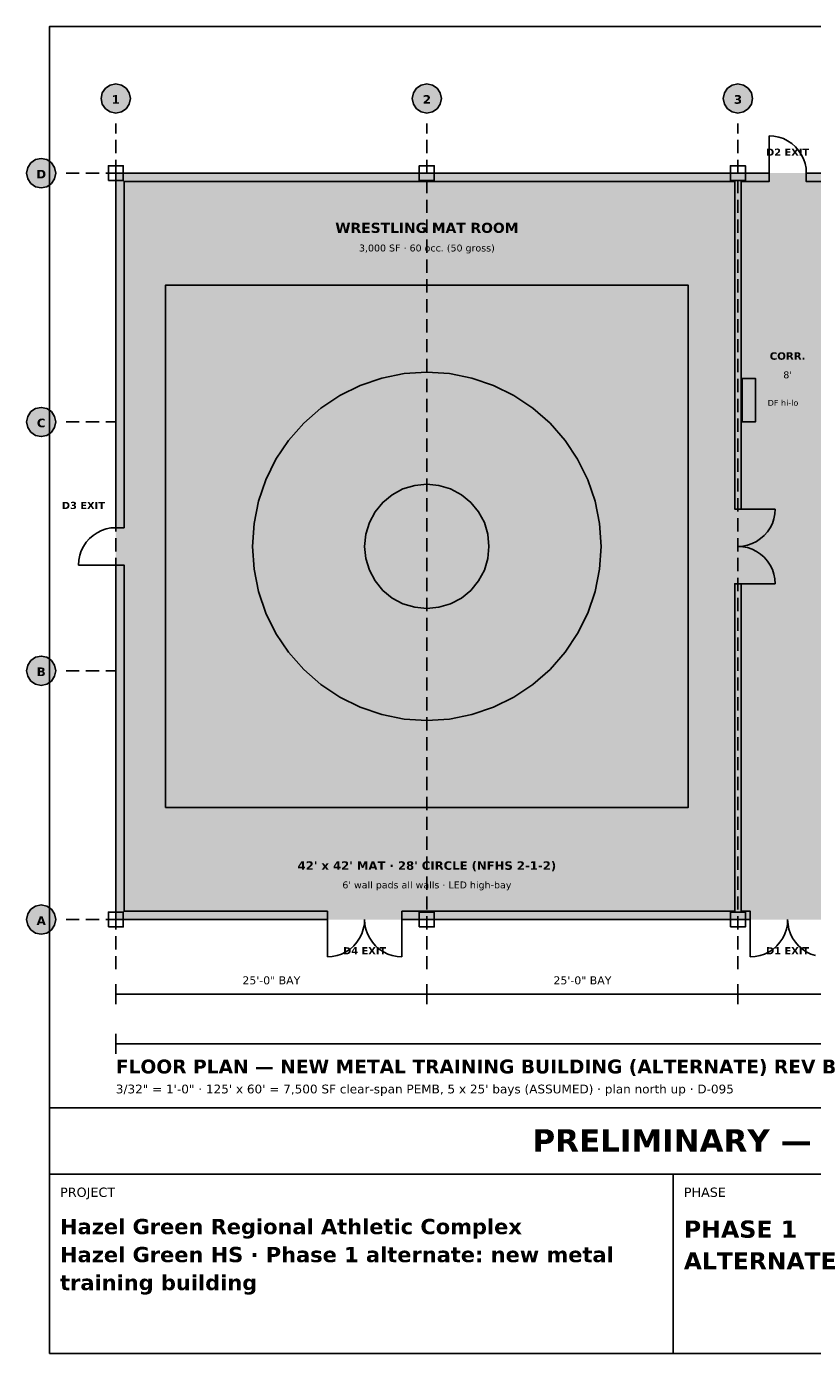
# Model space of a CAD drawing. Header units: inches. Extents: x 0.3 to 16.5, y 0.5 to 10.5.
# Tile 1 of 2: x 0.3 to 6.2, y 0.5 to 10.5. Entities that reach past the tile are written whole.
import ezdxf
from ezdxf.enums import TextEntityAlignment as Align

# ---------------------------------------------------------------- set-up
doc = ezdxf.new("R2010")
doc.units = ezdxf.units.IN
doc.header["$MEASUREMENT"] = 0
for name, color, linetype in [('A-ANNO-DIMS', 7, 'Continuous'), ('A-ANNO-EXIT', 7, 'Continuous'), ('A-ANNO-TEXT', 7, 'Continuous'), ('A-DOOR', 7, 'Continuous'), ('A-FLOR-MATS', 7, 'Continuous'), ('A-FLOR-PADS', 7, 'Continuous'), ('A-FLOR-PATT', 7, 'Continuous'), ('A-WALL', 7, 'Continuous'), ('G-ANNO-TTLB', 7, 'Continuous'), ('P-FIXT', 7, 'Continuous'), ('S-COLS', 7, 'Continuous'), ('S-GRID', 7, 'Continuous')]:
    doc.layers.add(name, color=color, linetype=linetype)
doc.styles.add('KS-BOLD', font='DejaVuSans-Bold.ttf')
doc.styles.add('KS-REG', font='DejaVuSans.ttf')

msp = doc.modelspace()

# ---------------------------------------------------------------- hatches: boundary and pattern name
at = {"layer": 'A-FLOR-MATS', "true_color": 0xc9302c}
for points in [[(1.375, 4.614), (5.312, 4.614), (5.312, 8.551), (1.375, 8.551)], [(3.812, 6.582), (3.803, 6.674), (3.777, 6.762), (3.734, 6.843), (3.675, 6.914), (3.604, 6.972), (3.523, 7.016), (3.435, 7.042), (3.344, 7.051), (3.252, 7.042), (3.164, 7.016), (3.083, 6.972), (3.012, 6.914), (2.954, 6.843), (2.911, 6.762), (2.884, 6.674), (2.875, 6.582), (2.884, 6.491), (2.911, 6.403), (2.954, 6.322), (3.012, 6.251), (3.083, 6.193), (3.164, 6.149), (3.252, 6.123), (3.344, 6.114), (3.435, 6.123), (3.523, 6.149), (3.604, 6.193), (3.675, 6.251), (3.734, 6.322), (3.777, 6.403), (3.803, 6.491)]]:
    msp.add_hatch(color=7, dxfattribs=at).paths.add_polyline_path(points)
at = {"layer": 'A-FLOR-MATS', "true_color": 0xe8e8e8}
msp.add_hatch(color=7, dxfattribs=at).paths.add_polyline_path([(4.656, 6.582), (4.645, 6.754), (4.612, 6.922), (4.556, 7.085), (4.48, 7.239), (4.385, 7.381), (4.272, 7.511), (4.143, 7.624), (4, 7.719), (3.846, 7.795), (3.683, 7.85), (3.515, 7.884), (3.344, 7.895), (3.172, 7.884), (3.004, 7.85), (2.841, 7.795), (2.687, 7.719), (2.545, 7.624), (2.416, 7.511), (2.302, 7.381), (2.207, 7.239), (2.131, 7.085), (2.076, 6.922), (2.042, 6.754), (2.031, 6.582), (2.042, 6.411), (2.076, 6.243), (2.131, 6.08), (2.207, 5.926), (2.302, 5.784), (2.416, 5.654), (2.545, 5.541), (2.687, 5.446), (2.841, 5.37), (3.004, 5.315), (3.172, 5.281), (3.344, 5.27), (3.515, 5.281), (3.683, 5.315), (3.846, 5.37), (4, 5.446), (4.143, 5.541), (4.272, 5.654), (4.385, 5.784), (4.48, 5.926), (4.556, 6.08), (4.612, 6.243), (4.645, 6.411)])
at = {"layer": 'A-FLOR-PADS', "true_color": 0x2b2b2b}
for points in [[(1.062, 9.276), (5.664, 9.276), (5.664, 9.332), (1.062, 9.332)], [(1.062, 3.833), (1.119, 3.833), (1.119, 9.332), (1.062, 9.332)], [(5.608, 3.833), (5.664, 3.833), (5.664, 9.332), (5.608, 9.332)], [(1.062, 3.833), (5.664, 3.833), (5.664, 3.889), (1.062, 3.889)]]:
    msp.add_hatch(color=7, dxfattribs=at).paths.add_polyline_path(points)
at = {"layer": 'A-FLOR-PATT', "true_color": 0xefefef}
msp.add_hatch(color=7, dxfattribs=at).paths.add_polyline_path([(1, 3.77), (5.688, 3.77), (5.688, 9.395), (1, 9.395)])
at = {"layer": 'A-FLOR-PATT', "true_color": 0xe3f1e6}
msp.add_hatch(color=7, dxfattribs=at).paths.add_polyline_path([(5.688, 3.77), (6.438, 3.77), (6.438, 9.395), (5.688, 9.395)])
at = {"layer": 'A-WALL', "true_color": 0x1a1a1a}
for points in [[(5.711, 9.395), (5.922, 9.395), (5.922, 9.332), (5.711, 9.332), (5.711, 6.864), (5.664, 6.864), (5.664, 9.332), (1.062, 9.332), (1.062, 6.723), (1, 6.723), (1, 9.395), (5.711, 9.395)], [(6.414, 9.395), (12.719, 9.395), (12.719, 6.934), (12.719, 6.864), (12.656, 6.864), (12.656, 6.934), (12.344, 6.934), (12.344, 6.981), (12.656, 6.981), (12.656, 9.332), (11.711, 9.332), (11.711, 6.981), (12.062, 6.981), (12.062, 6.934), (11.711, 6.934), (11.664, 6.934), (11.359, 6.934), (11.359, 6.981), (11.664, 6.981), (11.664, 9.332), (10.773, 9.332), (10.773, 6.981), (11.078, 6.981), (11.078, 6.934), (10.773, 6.934), (10.727, 6.934), (10.234, 6.934), (10.234, 6.981), (10.727, 6.981), (10.727, 9.332), (9.461, 9.332), (9.461, 8.317), (9.414, 8.317), (9.414, 9.332), (6.461, 9.332), (6.461, 6.981), (7.047, 6.981), (7.047, 6.934), (6.414, 6.934), (6.414, 9.332), (6.203, 9.332), (6.203, 9.395), (6.414, 9.395)], [(1, 3.77), (1, 6.442), (1.062, 6.442), (1.062, 3.833), (2.594, 3.833), (2.594, 3.77), (1, 3.77)], [(5.711, 3.77), (3.156, 3.77), (3.156, 3.833), (5.664, 3.833), (5.664, 6.301), (5.711, 6.301), (5.711, 3.833), (5.781, 3.833), (5.781, 3.77), (5.711, 3.77)]]:
    msp.add_hatch(color=7, dxfattribs=at).paths.add_polyline_path(points)
at = {"layer": 'P-FIXT', "true_color": 0xffffff}
msp.add_hatch(color=7, dxfattribs=at).paths.add_polyline_path([(5.72, 7.52), (5.819, 7.52), (5.819, 7.848), (5.72, 7.848)])
at = {"layer": 'S-GRID', "true_color": 0xffffff}
for points in [[(1.11, 9.957), (1.102, 10), (1.078, 10.035), (1.042, 10.059), (1, 10.067), (0.958, 10.059), (0.922, 10.035), (0.898, 10), (0.89, 9.957), (0.898, 9.915), (0.922, 9.88), (0.958, 9.856), (1, 9.848), (1.042, 9.856), (1.078, 9.88), (1.102, 9.915)], [(3.454, 9.957), (3.445, 10), (3.422, 10.035), (3.386, 10.059), (3.344, 10.067), (3.302, 10.059), (3.266, 10.035), (3.242, 10), (3.234, 9.957), (3.242, 9.915), (3.266, 9.88), (3.302, 9.856), (3.344, 9.848), (3.386, 9.856), (3.422, 9.88), (3.445, 9.915)], [(5.798, 9.957), (5.789, 10), (5.765, 10.035), (5.73, 10.059), (5.688, 10.067), (5.645, 10.059), (5.61, 10.035), (5.586, 10), (5.577, 9.957), (5.586, 9.915), (5.61, 9.88), (5.645, 9.856), (5.688, 9.848), (5.73, 9.856), (5.765, 9.88), (5.789, 9.915)], [(0.547, 9.395), (0.539, 9.437), (0.515, 9.473), (0.48, 9.497), (0.438, 9.505), (0.395, 9.497), (0.36, 9.473), (0.336, 9.437), (0.328, 9.395), (0.336, 9.353), (0.36, 9.317), (0.395, 9.293), (0.438, 9.285), (0.48, 9.293), (0.515, 9.317), (0.539, 9.353)], [(0.547, 7.52), (0.539, 7.562), (0.515, 7.598), (0.48, 7.622), (0.438, 7.63), (0.395, 7.622), (0.36, 7.598), (0.336, 7.562), (0.328, 7.52), (0.336, 7.478), (0.36, 7.442), (0.395, 7.418), (0.438, 7.41), (0.48, 7.418), (0.515, 7.442), (0.539, 7.478)], [(0.547, 5.645), (0.539, 5.687), (0.515, 5.723), (0.48, 5.747), (0.438, 5.755), (0.395, 5.747), (0.36, 5.723), (0.336, 5.687), (0.328, 5.645), (0.336, 5.603), (0.36, 5.567), (0.395, 5.543), (0.438, 5.535), (0.48, 5.543), (0.515, 5.567), (0.539, 5.603)], [(0.547, 3.77), (0.539, 3.812), (0.515, 3.848), (0.48, 3.872), (0.438, 3.88), (0.395, 3.872), (0.36, 3.848), (0.336, 3.812), (0.328, 3.77), (0.336, 3.728), (0.36, 3.692), (0.395, 3.668), (0.438, 3.66), (0.48, 3.668), (0.515, 3.692), (0.539, 3.728)]]:
    msp.add_hatch(color=7, dxfattribs=at).paths.add_polyline_path(points)

# ---------------------------------------------------------------- linework, layer by layer
at = {"layer": 'A-ANNO-DIMS'}
for p, q in [((1, 3.133), (1, 3.282)), ((1, 3.208), (3.344, 3.208)), ((3.344, 3.133), (3.344, 3.282)), ((3.344, 3.133), (3.344, 3.282)), ((3.344, 3.208), (5.688, 3.208)), ((5.688, 3.133), (5.688, 3.282)), ((5.688, 3.133), (5.688, 3.282)), ((5.688, 3.208), (8.031, 3.208)), ((1, 2.757), (1, 2.908)), ((1, 2.833), (12.719, 2.833))]:
    msp.add_line(p, q, dxfattribs=at)
at = {"layer": 'A-DOOR'}
for p, q in [((5.922, 9.395), (5.922, 9.676)), ((5.922, 9.676), (5.959, 9.674)), ((5.959, 9.674), (5.995, 9.667)), ((5.995, 9.667), (6.03, 9.655)), ((6.03, 9.655), (6.062, 9.639)), ((6.062, 9.639), (6.093, 9.618)), ((6.093, 9.618), (6.121, 9.594)), ((6.121, 9.594), (6.145, 9.566)), ((6.145, 9.566), (6.165, 9.536)), ((6.165, 9.536), (6.182, 9.503)), ((6.182, 9.503), (6.194, 9.468)), ((6.194, 9.468), (6.201, 9.432)), ((6.201, 9.432), (6.203, 9.395)), ((5.688, 6.864), (5.969, 6.864)), ((5.966, 6.827), (5.959, 6.791)), ((5.969, 6.864), (5.966, 6.827)), ((0.859, 6.685), (0.892, 6.702)), ((0.892, 6.702), (0.927, 6.714)), ((0.927, 6.714), (0.963, 6.721)), ((0.963, 6.721), (1, 6.723)), ((5.931, 6.723), (5.911, 6.693)), ((5.947, 6.756), (5.931, 6.723)), ((5.959, 6.791), (5.947, 6.756)), ((0.756, 6.582), (0.777, 6.613)), ((0.777, 6.613), (0.801, 6.641)), ((0.801, 6.641), (0.829, 6.665)), ((0.829, 6.665), (0.859, 6.685)), ((5.795, 6.604), (5.76, 6.592)), ((5.828, 6.62), (5.795, 6.604)), ((5.859, 6.641), (5.828, 6.62)), ((5.886, 6.665), (5.859, 6.641)), ((5.911, 6.693), (5.886, 6.665)), ((0.721, 6.479), (0.728, 6.515)), ((0.728, 6.515), (0.74, 6.55)), ((0.74, 6.55), (0.756, 6.582)), ((5.724, 6.585), (5.688, 6.582)), ((5.724, 6.58), (5.688, 6.582)), ((5.76, 6.592), (5.724, 6.585)), ((5.76, 6.573), (5.724, 6.58)), ((5.795, 6.561), (5.76, 6.573)), ((5.828, 6.545), (5.795, 6.561)), ((5.859, 6.524), (5.828, 6.545)), ((5.886, 6.5), (5.859, 6.524)), ((5.911, 6.472), (5.886, 6.5)), ((0.719, 6.442), (0.721, 6.479)), ((1, 6.442), (0.719, 6.442)), ((5.931, 6.442), (5.911, 6.472)), ((5.947, 6.409), (5.931, 6.442)), ((5.959, 6.374), (5.947, 6.409)), ((5.688, 6.301), (5.969, 6.301)), ((5.966, 6.338), (5.959, 6.374)), ((5.969, 6.301), (5.966, 6.338)), ((2.594, 3.77), (2.594, 3.489)), ((2.865, 3.697), (2.873, 3.733)), ((2.873, 3.733), (2.875, 3.77)), ((2.877, 3.733), (2.875, 3.77)), ((2.885, 3.697), (2.877, 3.733)), ((3.156, 3.77), (3.156, 3.489)), ((5.781, 3.77), (5.781, 3.489)), ((6.053, 3.697), (6.06, 3.733)), ((6.06, 3.733), (6.062, 3.77)), ((6.065, 3.733), (6.062, 3.77)), ((6.072, 3.697), (6.065, 3.733)), ((2.817, 3.599), (2.837, 3.629)), ((2.837, 3.629), (2.854, 3.662)), ((2.854, 3.662), (2.865, 3.697)), ((2.896, 3.662), (2.885, 3.697)), ((2.913, 3.629), (2.896, 3.662)), ((2.933, 3.599), (2.913, 3.629)), ((6.004, 3.599), (6.025, 3.629)), ((6.025, 3.629), (6.041, 3.662)), ((6.041, 3.662), (6.053, 3.697)), ((6.084, 3.662), (6.072, 3.697)), ((6.1, 3.629), (6.084, 3.662)), ((6.121, 3.599), (6.1, 3.629)), ((2.667, 3.498), (2.701, 3.51)), ((2.701, 3.51), (2.734, 3.526)), ((2.734, 3.526), (2.765, 3.547)), ((2.765, 3.547), (2.793, 3.571)), ((2.793, 3.571), (2.817, 3.599)), ((2.957, 3.571), (2.933, 3.599)), ((2.985, 3.547), (2.957, 3.571)), ((3.016, 3.526), (2.985, 3.547)), ((3.049, 3.51), (3.016, 3.526)), ((3.083, 3.498), (3.049, 3.51)), ((5.854, 3.498), (5.889, 3.51)), ((5.889, 3.51), (5.922, 3.526)), ((5.922, 3.526), (5.952, 3.547)), ((5.952, 3.547), (5.98, 3.571)), ((5.98, 3.571), (6.004, 3.599)), ((6.145, 3.571), (6.121, 3.599)), ((6.173, 3.547), (6.145, 3.571)), ((6.203, 3.526), (6.173, 3.547)), ((6.236, 3.51), (6.203, 3.526)), ((6.271, 3.498), (6.236, 3.51)), ((2.594, 3.489), (2.63, 3.491)), ((2.63, 3.491), (2.667, 3.498)), ((3.12, 3.491), (3.083, 3.498)), ((3.156, 3.489), (3.12, 3.491)), ((5.781, 3.489), (5.818, 3.491)), ((5.818, 3.491), (5.854, 3.498))]:
    msp.add_line(p, q, dxfattribs=at)
at = {"layer": 'A-FLOR-MATS'}
for points in [[(1.375, 4.614), (5.312, 4.614), (5.312, 8.551), (1.375, 8.551)], [(4.656, 6.582), (4.645, 6.754), (4.612, 6.922), (4.556, 7.085), (4.48, 7.239), (4.385, 7.381), (4.272, 7.511), (4.143, 7.624), (4, 7.719), (3.846, 7.795), (3.683, 7.85), (3.515, 7.884), (3.344, 7.895), (3.172, 7.884), (3.004, 7.85), (2.841, 7.795), (2.687, 7.719), (2.545, 7.624), (2.416, 7.511), (2.302, 7.381), (2.207, 7.239), (2.131, 7.085), (2.076, 6.922), (2.042, 6.754), (2.031, 6.582), (2.042, 6.411), (2.076, 6.243), (2.131, 6.08), (2.207, 5.926), (2.302, 5.784), (2.416, 5.654), (2.545, 5.541), (2.687, 5.446), (2.841, 5.37), (3.004, 5.315), (3.172, 5.281), (3.344, 5.27), (3.515, 5.281), (3.683, 5.315), (3.846, 5.37), (4, 5.446), (4.143, 5.541), (4.272, 5.654), (4.385, 5.784), (4.48, 5.926), (4.556, 6.08), (4.612, 6.243), (4.645, 6.411)], [(3.812, 6.582), (3.803, 6.674), (3.777, 6.762), (3.734, 6.843), (3.675, 6.914), (3.604, 6.972), (3.523, 7.016), (3.435, 7.042), (3.344, 7.051), (3.252, 7.042), (3.164, 7.016), (3.083, 6.972), (3.012, 6.914), (2.954, 6.843), (2.911, 6.762), (2.884, 6.674), (2.875, 6.582), (2.884, 6.491), (2.911, 6.403), (2.954, 6.322), (3.012, 6.251), (3.083, 6.193), (3.164, 6.149), (3.252, 6.123), (3.344, 6.114), (3.435, 6.123), (3.523, 6.149), (3.604, 6.193), (3.675, 6.251), (3.734, 6.322), (3.777, 6.403), (3.803, 6.491)]]:
    msp.add_lwpolyline(points, close=True, dxfattribs=at)
at = {"layer": 'A-WALL'}
for points in [[(5.711, 9.395), (5.922, 9.395), (5.922, 9.332), (5.711, 9.332), (5.711, 6.864), (5.664, 6.864), (5.664, 9.332), (1.062, 9.332), (1.062, 6.723), (1, 6.723), (1, 9.395), (5.711, 9.395)], [(1, 3.77), (1, 6.442), (1.062, 6.442), (1.062, 3.833), (2.594, 3.833), (2.594, 3.77), (1, 3.77)], [(5.711, 3.77), (3.156, 3.77), (3.156, 3.833), (5.664, 3.833), (5.664, 6.301), (5.711, 6.301), (5.711, 3.833), (5.781, 3.833), (5.781, 3.77), (5.711, 3.77)]]:
    msp.add_lwpolyline(points, close=True, dxfattribs=at)
msp.add_lwpolyline([(6.414, 9.332), (6.203, 9.332), (6.203, 9.395), (6.414, 9.395)], dxfattribs=at)
at = {"layer": 'G-ANNO-TTLB'}
for p, q in [((0.5, 1.85), (16.5, 1.85)), ((5.2, 0.5), (5.2, 1.85))]:
    msp.add_line(p, q, dxfattribs=at)
for points in [[(0.5, 0.5), (16.5, 0.5), (16.5, 10.5), (0.5, 10.5)], [(0.5, 1.85), (16.5, 1.85), (16.5, 2.35), (0.5, 2.35)]]:
    msp.add_lwpolyline(points, close=True, dxfattribs=at)
at = {"layer": 'P-FIXT'}
msp.add_lwpolyline([(5.72, 7.52), (5.819, 7.52), (5.819, 7.848), (5.72, 7.848)], close=True, dxfattribs=at)
at = {"layer": 'S-COLS'}
for points in [[(0.944, 9.339), (1.056, 9.339), (1.056, 9.451), (0.944, 9.451)], [(3.287, 9.339), (3.4, 9.339), (3.4, 9.451), (3.287, 9.451)], [(5.631, 9.339), (5.744, 9.339), (5.744, 9.451), (5.631, 9.451)], [(0.944, 3.714), (1.056, 3.714), (1.056, 3.826), (0.944, 3.826)], [(3.287, 3.714), (3.4, 3.714), (3.4, 3.826), (3.287, 3.826)], [(5.631, 3.714), (5.744, 3.714), (5.744, 3.826), (5.631, 3.826)]]:
    msp.add_lwpolyline(points, close=True, dxfattribs=at)
at = {"layer": 'S-GRID'}
for p, q in [((1, 9.695), (1, 9.77)), ((3.344, 9.695), (3.344, 9.77)), ((5.688, 9.695), (5.688, 9.77)), ((1, 9.545), (1, 9.645)), ((3.344, 9.545), (3.344, 9.645)), ((5.688, 9.545), (5.688, 9.645)), ((1, 9.395), (1, 9.495)), ((3.344, 9.395), (3.344, 9.495)), ((5.688, 9.395), (5.688, 9.495)), ((0.625, 9.395), (0.725, 9.395)), ((0.775, 9.395), (0.875, 9.395)), ((0.925, 9.395), (1, 9.395)), ((1, 9.245), (1, 9.345)), ((3.344, 9.245), (3.344, 9.345)), ((5.688, 9.245), (5.688, 9.345)), ((1, 9.095), (1, 9.195)), ((3.344, 9.095), (3.344, 9.195)), ((5.688, 9.095), (5.688, 9.195)), ((1, 8.945), (1, 9.045)), ((3.344, 8.945), (3.344, 9.045)), ((5.688, 8.945), (5.688, 9.045)), ((1, 8.795), (1, 8.895)), ((3.344, 8.795), (3.344, 8.895)), ((5.688, 8.795), (5.688, 8.895)), ((1, 8.645), (1, 8.745)), ((3.344, 8.645), (3.344, 8.745)), ((5.688, 8.645), (5.688, 8.745)), ((1, 8.495), (1, 8.595)), ((3.344, 8.495), (3.344, 8.595)), ((5.688, 8.495), (5.688, 8.595)), ((1, 8.345), (1, 8.445)), ((3.344, 8.345), (3.344, 8.445)), ((5.688, 8.345), (5.688, 8.445)), ((1, 8.195), (1, 8.295)), ((3.344, 8.195), (3.344, 8.295)), ((5.688, 8.195), (5.688, 8.295)), ((1, 8.045), (1, 8.145)), ((3.344, 8.045), (3.344, 8.145)), ((5.688, 8.045), (5.688, 8.145)), ((1, 7.895), (1, 7.995)), ((3.344, 7.895), (3.344, 7.995)), ((5.688, 7.895), (5.688, 7.995)), ((1, 7.745), (1, 7.845)), ((3.344, 7.745), (3.344, 7.845)), ((5.688, 7.745), (5.688, 7.845)), ((1, 7.595), (1, 7.695)), ((3.344, 7.595), (3.344, 7.695)), ((5.688, 7.595), (5.688, 7.695)), ((0.625, 7.52), (0.725, 7.52)), ((0.775, 7.52), (0.875, 7.52)), ((0.925, 7.52), (1, 7.52)), ((1, 7.445), (1, 7.545)), ((3.344, 7.445), (3.344, 7.545)), ((5.688, 7.445), (5.688, 7.545)), ((1, 7.295), (1, 7.395)), ((3.344, 7.295), (3.344, 7.395)), ((5.688, 7.295), (5.688, 7.395)), ((1, 7.145), (1, 7.245)), ((3.344, 7.145), (3.344, 7.245)), ((5.688, 7.145), (5.688, 7.245)), ((1, 6.995), (1, 7.095)), ((3.344, 6.995), (3.344, 7.095)), ((5.688, 6.995), (5.688, 7.095)), ((1, 6.845), (1, 6.945)), ((3.344, 6.845), (3.344, 6.945)), ((5.688, 6.845), (5.688, 6.945)), ((1, 6.695), (1, 6.795)), ((3.344, 6.695), (3.344, 6.795)), ((5.688, 6.695), (5.688, 6.795)), ((1, 6.545), (1, 6.645)), ((3.344, 6.545), (3.344, 6.645)), ((5.688, 6.545), (5.688, 6.645)), ((1, 6.395), (1, 6.495)), ((3.344, 6.395), (3.344, 6.495)), ((5.688, 6.395), (5.688, 6.495)), ((1, 6.245), (1, 6.345)), ((3.344, 6.245), (3.344, 6.345)), ((5.688, 6.245), (5.688, 6.345)), ((1, 6.095), (1, 6.195)), ((3.344, 6.095), (3.344, 6.195)), ((5.688, 6.095), (5.688, 6.195)), ((1, 5.945), (1, 6.045)), ((3.344, 5.945), (3.344, 6.045)), ((5.688, 5.945), (5.688, 6.045)), ((1, 5.795), (1, 5.895)), ((3.344, 5.795), (3.344, 5.895)), ((5.688, 5.795), (5.688, 5.895)), ((1, 5.645), (1, 5.745)), ((3.344, 5.645), (3.344, 5.745)), ((5.688, 5.645), (5.688, 5.745)), ((0.625, 5.645), (0.725, 5.645)), ((0.775, 5.645), (0.875, 5.645)), ((0.925, 5.645), (1, 5.645)), ((1, 5.495), (1, 5.595)), ((3.344, 5.495), (3.344, 5.595)), ((5.688, 5.495), (5.688, 5.595)), ((1, 5.345), (1, 5.445)), ((3.344, 5.345), (3.344, 5.445)), ((5.688, 5.345), (5.688, 5.445)), ((1, 5.195), (1, 5.295)), ((3.344, 5.195), (3.344, 5.295)), ((5.688, 5.195), (5.688, 5.295)), ((1, 5.045), (1, 5.145)), ((3.344, 5.045), (3.344, 5.145)), ((5.688, 5.045), (5.688, 5.145)), ((1, 4.895), (1, 4.995)), ((3.344, 4.895), (3.344, 4.995)), ((5.688, 4.895), (5.688, 4.995)), ((1, 4.745), (1, 4.845)), ((3.344, 4.745), (3.344, 4.845)), ((5.688, 4.745), (5.688, 4.845)), ((1, 4.595), (1, 4.695)), ((3.344, 4.595), (3.344, 4.695)), ((5.688, 4.595), (5.688, 4.695)), ((1, 4.445), (1, 4.545)), ((3.344, 4.445), (3.344, 4.545)), ((5.688, 4.445), (5.688, 4.545)), ((1, 4.295), (1, 4.395)), ((3.344, 4.295), (3.344, 4.395)), ((5.688, 4.295), (5.688, 4.395)), ((1, 4.145), (1, 4.245)), ((3.344, 4.145), (3.344, 4.245)), ((5.688, 4.145), (5.688, 4.245)), ((1, 3.995), (1, 4.095)), ((3.344, 3.995), (3.344, 4.095)), ((5.688, 3.995), (5.688, 4.095)), ((1, 3.845), (1, 3.945)), ((3.344, 3.845), (3.344, 3.945)), ((5.688, 3.845), (5.688, 3.945)), ((0.625, 3.77), (0.725, 3.77)), ((0.775, 3.77), (0.875, 3.77)), ((0.925, 3.77), (1, 3.77)), ((1, 3.695), (1, 3.795)), ((3.344, 3.695), (3.344, 3.795)), ((5.688, 3.695), (5.688, 3.795)), ((1, 3.545), (1, 3.645)), ((3.344, 3.545), (3.344, 3.645)), ((5.688, 3.545), (5.688, 3.645)), ((1, 3.395), (1, 3.495)), ((3.344, 3.395), (3.344, 3.495)), ((5.688, 3.395), (5.688, 3.495))]:
    msp.add_line(p, q, dxfattribs=at)
for points in [[(1.11, 9.957), (1.102, 10), (1.078, 10.035), (1.042, 10.059), (1, 10.067), (0.958, 10.059), (0.922, 10.035), (0.898, 10), (0.89, 9.957), (0.898, 9.915), (0.922, 9.88), (0.958, 9.856), (1, 9.848), (1.042, 9.856), (1.078, 9.88), (1.102, 9.915)], [(3.454, 9.957), (3.445, 10), (3.422, 10.035), (3.386, 10.059), (3.344, 10.067), (3.302, 10.059), (3.266, 10.035), (3.242, 10), (3.234, 9.957), (3.242, 9.915), (3.266, 9.88), (3.302, 9.856), (3.344, 9.848), (3.386, 9.856), (3.422, 9.88), (3.445, 9.915)], [(5.798, 9.957), (5.789, 10), (5.765, 10.035), (5.73, 10.059), (5.688, 10.067), (5.645, 10.059), (5.61, 10.035), (5.586, 10), (5.577, 9.957), (5.586, 9.915), (5.61, 9.88), (5.645, 9.856), (5.688, 9.848), (5.73, 9.856), (5.765, 9.88), (5.789, 9.915)], [(0.547, 9.395), (0.539, 9.437), (0.515, 9.473), (0.48, 9.497), (0.438, 9.505), (0.395, 9.497), (0.36, 9.473), (0.336, 9.437), (0.328, 9.395), (0.336, 9.353), (0.36, 9.317), (0.395, 9.293), (0.438, 9.285), (0.48, 9.293), (0.515, 9.317), (0.539, 9.353)], [(0.547, 7.52), (0.539, 7.562), (0.515, 7.598), (0.48, 7.622), (0.438, 7.63), (0.395, 7.622), (0.36, 7.598), (0.336, 7.562), (0.328, 7.52), (0.336, 7.478), (0.36, 7.442), (0.395, 7.418), (0.438, 7.41), (0.48, 7.418), (0.515, 7.442), (0.539, 7.478)], [(0.547, 5.645), (0.539, 5.687), (0.515, 5.723), (0.48, 5.747), (0.438, 5.755), (0.395, 5.747), (0.36, 5.723), (0.336, 5.687), (0.328, 5.645), (0.336, 5.603), (0.36, 5.567), (0.395, 5.543), (0.438, 5.535), (0.48, 5.543), (0.515, 5.567), (0.539, 5.603)], [(0.547, 3.77), (0.539, 3.812), (0.515, 3.848), (0.48, 3.872), (0.438, 3.88), (0.395, 3.872), (0.36, 3.848), (0.336, 3.812), (0.328, 3.77), (0.336, 3.728), (0.36, 3.692), (0.395, 3.668), (0.438, 3.66), (0.48, 3.668), (0.515, 3.692), (0.539, 3.728)]]:
    msp.add_lwpolyline(points, close=True, dxfattribs=at)

# ---------------------------------------------------------------- texts
at = {"layer": 'A-ANNO-DIMS', "style": 'KS-REG'}
for p in [(2.172, 3.282), (4.516, 3.282)]:
    msp.add_text('25\'-0" BAY', height=0.06, dxfattribs=at).set_placement(p, align=Align.CENTER)
at = {"layer": 'A-ANNO-EXIT', "style": 'KS-BOLD'}
for s, p in [('D2 EXIT', (6.062, 9.526)), ('D3 EXIT', (0.756, 6.864)), ('D4 EXIT', (2.875, 3.508)), ('D1 EXIT', (6.062, 3.508))]:
    msp.add_text(s, height=0.054, dxfattribs=at).set_placement(p, align=Align.CENTER)
at = {"layer": 'A-ANNO-TEXT'}
for s, height, style, p in [('WRESTLING MAT ROOM', 0.076, 'KS-BOLD', (3.344, 8.945)), ('3,000 SF · 60 occ. (50 gross)', 0.052, 'KS-REG', (3.344, 8.805)), ('CORR.', 0.056, 'KS-BOLD', (6.062, 7.989)), ("8'", 0.052, 'KS-REG', (6.062, 7.849)), ("42' x 42' MAT · 28' CIRCLE (NFHS 2-1-2)", 0.064, 'KS-BOLD', (3.344, 4.145)), ("6' wall pads all walls · LED high-bay", 0.052, 'KS-REG', (3.344, 4.005))]:
    msp.add_text(s, height=height, dxfattribs=dict(at, style=style)).set_placement(p, align=Align.CENTER)
for s, height, style, p in [('FLOOR PLAN — NEW METAL TRAINING BUILDING (ALTERNATE) REV B', 0.105, 'KS-BOLD', (1, 2.61)), ('3/32" = 1\'-0" · 125\' x 60\' = 7,500 SF clear-span PEMB, 5 x 25\' bays (ASSUMED) · plan north up · D-095', 0.066, 'KS-REG', (1, 2.46))]:
    msp.add_text(s, height=height, dxfattribs=dict(at, style=style)).set_placement(p)
at = {"layer": 'G-ANNO-TTLB', "style": 'KS-BOLD'}
msp.add_text('PRELIMINARY — CONCEPTUAL DESIGN — NOT FOR CONSTRUCTION', height=0.17, dxfattribs=at).set_placement((8.5, 2.02), align=Align.CENTER)
at = {"layer": 'G-ANNO-TTLB'}
for s, height, style, p in [('PROJECT', 0.07, 'KS-REG', (0.58, 1.68)), ('PHASE', 0.07, 'KS-REG', (5.28, 1.68)), ('Hazel Green Regional Athletic Complex', 0.115, 'KS-BOLD', (0.58, 1.399)), ('PHASE 1', 0.13, 'KS-BOLD', (5.28, 1.372)), ('Hazel Green HS · Phase 1 alternate: new metal', 0.115, 'KS-BOLD', (0.58, 1.188)), ('ALTERNATE', 0.13, 'KS-BOLD', (5.28, 1.133)), ('training building', 0.115, 'KS-BOLD', (0.58, 0.977))]:
    msp.add_text(s, height=height, dxfattribs=dict(at, style=style)).set_placement(p)
at = {"layer": 'P-FIXT', "style": 'KS-REG'}
msp.add_text('DF hi-lo', height=0.044, dxfattribs=at).set_placement((5.912, 7.642))
at = {"layer": 'S-GRID', "style": 'KS-BOLD'}
for s, p in [('1', (1, 9.918)), ('2', (3.344, 9.918)), ('3', (5.688, 9.918)), ('D', (0.438, 9.355)), ('C', (0.438, 7.48)), ('B', (0.438, 5.605)), ('A', (0.438, 3.73))]:
    msp.add_text(s, height=0.065, dxfattribs=at).set_placement(p, align=Align.CENTER)

doc.saveas('drawing.dxf')
